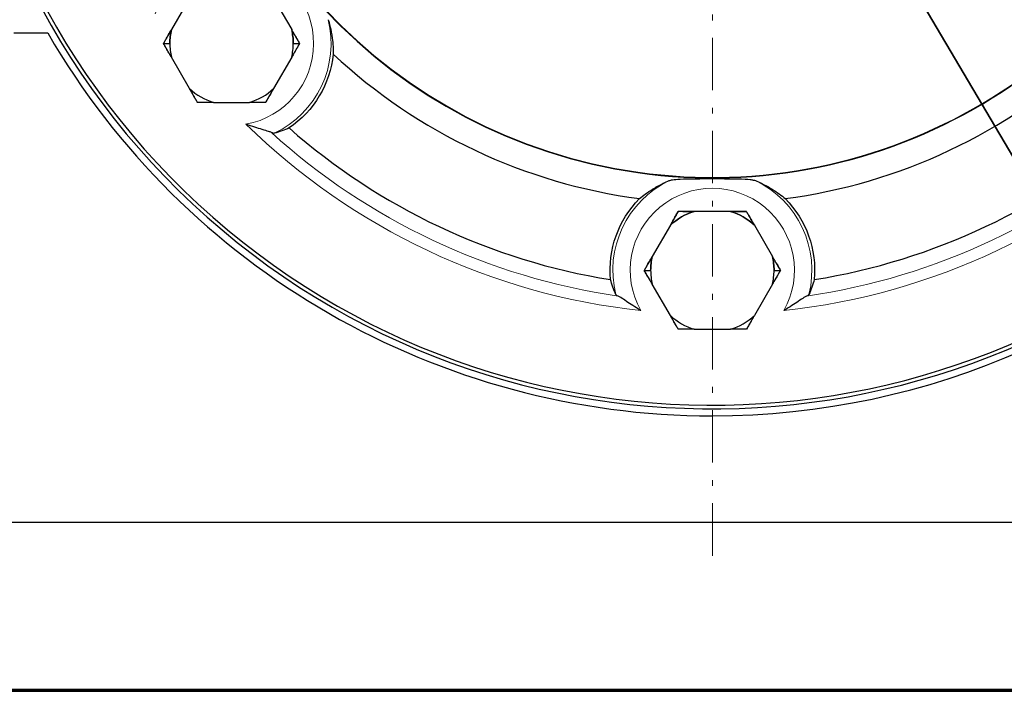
# Model space of a CAD drawing. Header units: millimetres. Extents: x 18 to 610, y -123 to 280.
# Tile 54 of 83: x 383 to 467, y -120 to -62. Entities that reach past the tile are written whole.
import ezdxf

# ---------------------------------------------------------------- set-up
doc = ezdxf.new("R2010")
doc.units = ezdxf.units.MM
doc.linetypes.add('CENTER', pattern=[8, 4.5, -1.5, 0.5, -1.5])
doc.linetypes.add('SOLID', pattern=[0])
doc.styles.add('Arial', font='Arial.ttf', dxfattribs={"height": 7})
doc.dimstyles.get("Standard").update_dxf_attribs({"dimtxt": 5, "dimasz": 5, "dimexe": 0.18, "dimexo": 0.0625, "dimgap": 0.09, "dimtad": 0, "dimtih": 1, "dimtoh": 1, "dimdec": 4, "dimzin": 0, "dimdsep": 46, "dimtxsty": 'Arial', "dimcen": 0.09, "dimadec": 0, "dimazin": 0, "dimtfac": 1, "dimtdec": 4, "dimtofl": 0, "dimtmove": 0, "dimatfit": 3, "dimfxl": 0, "dimtolj": 1, "dimtzin": 0, "dimarcsym": 0})

# ---------------------------------------------------------------- blocks, each defined once
blk = doc.blocks.new('*D3')
at = {"color": 0, "lineweight": -2}
for p, q in [((323.56, -56.067), (323.56, -107.481)), ((560.56, -56.067), (560.56, -107.481)), ((330.56, -105.521), (553.56, -105.521))]:
    blk.add_line(p, q, dxfattribs=at)
at = {"color": 0}
for points in [[(330.56, -104.355), (330.56, -106.688), (323.56, -105.521)], [(553.56, -106.688), (553.56, -104.355), (560.56, -105.521)]]:
    blk.add_solid(points, dxfattribs=at)
at = {"layer": 'Defpoints', "color": 0}
for p in [(323.56, -56.067), (560.56, -56.067), (560.56, -105.521)]:
    blk.add_point(p, dxfattribs=at)
at = {"color": 0, "lineweight": 9, "insert": (366.514, -98.448), "char_height": 7, "attachment_point": 5, "style": 'Arial'}
blk.add_mtext('\\A1;237.0', dxfattribs=at)
blk = doc.blocks.new('*D6')
at = {"color": 0, "lineweight": -2}
for p, q in [((475.144, -86.426), (389.107, 59.337)), ((408.976, 25.674), (471.585, -80.398))]:
    blk.add_line(p, q, dxfattribs=at)
at = {"color": 0}
blk.add_solid([(470.581, -80.991), (472.59, -79.805), (475.144, -86.426)], dxfattribs=at)
at = {"layer": 'Defpoints', "color": 0}
for p in [(408.976, 25.674), (475.144, -86.426)]:
    blk.add_point(p, dxfattribs=at)
at = {"color": 0, "lineweight": 9, "insert": (405.057, 46.609), "char_height": 7, "attachment_point": 5, "rotation": 300.55129, "style": 'Arial'}
blk.add_mtext('\\A1;Ø130.2', dxfattribs=at)
blk = doc.blocks.new('BlockOfCenters_5', base_point=(442.06, -30.376))
at = {"color": 6, "linetype": 'CENTER', "lineweight": 9}
blk.add_lwpolyline([(442.06, 48.104), (442.06, -108.856)], dxfattribs=at)
blk = doc.blocks.new('BlockOfViews_7')
at = {"linetype": 'SOLID', "lineweight": 30}
for p, q in [((397.144, -60.495, 14.467), (395.587, -63.191, 14.467)), ((404.362, -60.495, 14.467), (405.919, -63.191, 14.467)), ((382.06, -63.476, -11.473), (384.96, -63.476, -11.473)), ((394.903, -64.376, 14.15), (395.453, -64.376, 14.467)), ((406.053, -64.376, 14.467), (406.603, -64.376, 14.15)), ((397.144, -68.257, 14.467), (395.587, -65.561, 14.467)), ((405.919, -65.561, 14.467), (404.362, -68.257, 14.467)), ((399.196, -69.442, 14.467), (402.31, -69.442, 14.467)), ((443.617, -78.81, 14.467), (440.503, -78.81, 14.467)), ((438.451, -79.995, 14.467), (436.894, -82.691, 14.467)), ((445.669, -79.995, 14.467), (447.226, -82.691, 14.467)), ((436.21, -83.876, 14.15), (436.76, -83.876, 14.467)), ((447.36, -83.876, 14.467), (447.91, -83.876, 14.15)), ((438.451, -87.757, 14.467), (436.894, -85.061, 14.467)), ((447.226, -85.061, 14.467), (445.669, -87.757, 14.467)), ((440.503, -88.942, 14.467), (443.617, -88.942, 14.467))]:
    blk.add_line(p, q, dxfattribs=at)
for centre, radius, start, end in [((442.06, -30.376, -7.773), 65.4, 48.54992, 318.36116), ((442.06, -30.376, 10.227), 65.086, 48.87291, 318.68174), ((442.06, -30.376, 10.227), 45.553, 184.40639, 339.43425), ((442.06, -30.376, 10.227), 45.519, 184.40986, 339.41809), ((400.753, -64.376, 14.467), 5.3, 167.07994, 180), ((400.753, -64.376, 14.467), 5.3, 0, 12.92006), ((442.06, -30.376, -11.473), 66, 210.10037, 269.99993), ((400.753, -64.376, 14.467), 5.3, 180, 192.92006), ((400.753, -64.376, 14.467), 5.3, 180, 192.92006), ((400.753, -64.376, 14.467), 5.3, 347.07994, 0), ((400.753, -64.376, 14.467), 5.3, 347.07994, 0), ((442.06, -30.376, 2.027), 47.75, 226.99472, 262.46339), ((442.06, -30.376, 2.027), 47.75, 277.53661, 313.00528), ((400.753, -64.376, 14.467), 5.3, 227.07994, 252.92006), ((400.753, -64.376, 14.467), 5.3, 227.07994, 252.92006), ((400.753, -64.376, 14.467), 5.3, 287.07994, 312.92006), ((400.753, -64.376, 14.467), 5.3, 287.07994, 312.92006), ((442.06, -30.376, 2.027), 55, 228.61214, 260.84598), ((442.06, -30.376, 2.027), 55, 279.15402, 311.38786), ((442.06, -30.376, -11.473), 66, 270.00007, 317.73954), ((442.06, -83.876, 14.467), 5.3, 107.07994, 132.92006), ((442.06, -83.876, 14.467), 5.3, 47.07994, 72.92006), ((442.06, -83.876, 14.467), 5.3, 167.07994, 180), ((442.06, -83.876, 14.467), 5.3, 0, 12.92006), ((442.06, -83.876, 14.467), 5.3, 180, 192.92006), ((442.06, -83.876, 14.467), 5.3, 180, 192.92006), ((442.06, -83.876, 14.467), 5.3, 347.07994, 0), ((442.06, -83.876, 14.467), 5.3, 347.07994, 0), ((442.06, -83.876, 14.467), 5.3, 227.07994, 252.92006), ((442.06, -83.876, 14.467), 5.3, 227.07994, 252.92006), ((442.06, -83.876, 14.467), 5.3, 287.07994, 312.92006), ((442.06, -83.876, 14.467), 5.3, 287.07994, 312.92006)]:
    blk.add_arc(centre, radius, start, end, dxfattribs=at)
at = {"color": 196, "linetype": 'SOLID', "lineweight": 9, "extrusion": (0, 0, -1)}
for centre, radius, start, end in [((-400.753, -64.376, -10.227), 7.051, 21.2111, 259.87266), ((-442.06, -30.376, -9.401), 56.3, 278.26577, 312.27611), ((-442.06, -30.376, -9.401), 56.3, 227.72389, 261.73423), ((-442.06, -83.876, -10.227), 7.051, 330.66922, 209.33078)]:
    blk.add_arc(centre, radius, start, end, dxfattribs=at)
at = {"color": 196, "linetype": 'SOLID', "lineweight": 9}
for centre, radius, start, end in [((400.753, -64.376, 8.779), 8.551, 295.41375, 13.81727), ((442.06, -30.376, 10.227), 57.285, 225.61865, 263.83946), ((442.06, -30.376, 10.227), 57.285, 276.16054, 314.38135), ((442.06, -83.876, 8.779), 8.551, 115.64085, 194.04437), ((442.06, -83.876, 8.779), 8.551, 345.95563, 64.35915)]:
    blk.add_arc(centre, radius, start, end, dxfattribs=at)
at = {"linetype": 'SOLID', "lineweight": 30, "extrusion": (-0.866025, 0.5, 7.44699e-12)}
for centre in [(-145.191, 2.215, -374.184), (-148.957, 2.215, -419.707)]:
    blk.add_arc(centre, 12.435, 75.56317, 80.17313, dxfattribs=at)
at = {"linetype": 'SOLID', "lineweight": 30, "extrusion": (0, 0, -1)}
for centre, start, end in [((-400.753, -64.376, -14.467), 0, 12.92006), ((-400.753, -64.376, -14.467), 167.07994, 180), ((-442.06, -83.876, -14.467), 47.07994, 72.92006), ((-442.06, -83.876, -14.467), 107.07994, 132.92006), ((-442.06, -83.876, -14.467), 0, 12.92006), ((-442.06, -83.876, -14.467), 167.07994, 180)]:
    blk.add_arc(centre, 5.3, start, end, dxfattribs=at)
at = {"linetype": 'SOLID', "lineweight": 30, "extrusion": (0.866025, 0.5, -1.09426e-11)}
for centre in [(-255.562, 2.215, 319.941), (-293.103, 2.215, 345.963)]:
    blk.add_arc(centre, 12.435, 101.83886, 106.30282, dxfattribs=at)
at = {"linetype": 'SOLID', "lineweight": 30, "extrusion": (-0.866025, -0.5, 9.12311e-12)}
for centre in [(256.694, 2.215, -309.808), (294.234, 2.215, -335.831)]:
    blk.add_arc(centre, 12.435, 101.83888, 106.30282, dxfattribs=at)
at = {"linetype": 'SOLID', "lineweight": 30, "extrusion": (0.866025, -0.5, 8.65531e-12)}
for centre in [(144.06, 2.215, 384.317), (147.825, 2.215, 429.839)]:
    blk.add_arc(centre, 12.435, 75.56325, 80.17313, dxfattribs=at)
at = {"linetype": 'SOLID', "lineweight": 30, "extrusion": (-2.45015e-16, 0, -1)}
for centre, start, end in [((-400.753, -64.376, -2.027), 186.0047, 235.76286), ((-442.06, -83.876, -2.027), 354.77902, 44.53718), ((-442.06, -83.876, -2.027), 135.46282, 185.22098)]:
    blk.add_arc(centre, 8.786, start, end, dxfattribs=at)
at = {"linetype": 'SOLID', "lineweight": 30, "extrusion": (-0.866025, -0.5, 2.99193e-12)}
for centre in [(255.562, 2.215, -309.808), (293.103, 2.215, -335.831)]:
    blk.add_arc(centre, 12.435, 75.56331, 80.17313, dxfattribs=at)
at = {"linetype": 'SOLID', "lineweight": 30, "extrusion": (0.866025, -0.5, -2.16781e-12)}
for centre in [(145.191, 2.215, 384.317), (148.957, 2.215, 429.839)]:
    blk.add_arc(centre, 12.435, 101.83883, 106.30282, dxfattribs=at)
at = {"linetype": 'SOLID', "lineweight": 30, "extrusion": (-1.18332e-12, -1, 5.09917e-12)}
for centre in [(401.319, 2.215, 69.442), (442.626, 2.215, 88.942)]:
    blk.add_arc(centre, 12.435, 101.8388, 106.30282, dxfattribs=at)
at = {"linetype": 'SOLID', "lineweight": 30, "extrusion": (1.18332e-12, -1, 5.09917e-12)}
for centre in [(400.187, 2.215, 69.442), (441.494, 2.215, 88.942)]:
    blk.add_arc(centre, 12.435, 75.5633, 80.17313, dxfattribs=at)
at = {"linetype": 'SOLID', "lineweight": 30, "extrusion": (-0.866025, 0.5, -9.51527e-13)}
blk.add_arc((-147.825, 2.215, -419.707), 12.435, 101.83877, 106.30282, dxfattribs=at)
at = {"linetype": 'SOLID', "lineweight": 30, "extrusion": (1.18332e-12, 1, -5.09917e-12)}
blk.add_arc((-442.626, 2.215, -78.81), 12.435, 75.56326, 80.17313, dxfattribs=at)
at = {"linetype": 'SOLID', "lineweight": 30, "extrusion": (-1.18332e-12, 1, -5.09917e-12)}
blk.add_arc((-441.494, 2.215, -78.81), 12.435, 101.83888, 106.30282, dxfattribs=at)
at = {"linetype": 'SOLID', "lineweight": 30, "extrusion": (0.866025, 0.5, -5.62356e-12)}
blk.add_arc((-294.234, 2.215, 345.963), 12.435, 75.56329, 80.17313, dxfattribs=at)
at = {"linetype": 'SOLID', "lineweight": 30}
for points, knots in [([(409.056, -62.334, 8.779), (409.114, -62.52, 8.451), (409.164, -62.701, 8.111), (409.297, -63.241, 7.048), (409.36, -63.585, 6.3), (409.472, -64.417, 4.369), (409.495, -64.879, 3.171), (409.491, -65.295, 2.027)], [1.168477, 1.168477, 1.168477, 1.168477, 2.276586, 2.276586, 4.553172, 4.553172, 8.066053, 8.066053, 8.066053, 8.066053]), ([(395.587, -63.191, 14.467), (395.575, -63.212, 14.463), (395.563, -63.233, 14.459), (395.539, -63.275, 14.45), (395.527, -63.296, 14.446), (395.502, -63.338, 14.437), (395.49, -63.359, 14.432), (395.466, -63.401, 14.423), (395.454, -63.422, 14.418), (395.43, -63.464, 14.409), (395.418, -63.485, 14.404), (395.393, -63.527, 14.394), (395.381, -63.547, 14.389), (395.357, -63.589, 14.379), (395.345, -63.61, 14.374), (395.321, -63.652, 14.363), (395.309, -63.673, 14.358), (395.285, -63.714, 14.347), (395.273, -63.735, 14.342), (395.249, -63.777, 14.331), (395.237, -63.798, 14.325), (395.213, -63.839, 14.314), (395.201, -63.86, 14.308), (395.177, -63.901, 14.296), (395.165, -63.922, 14.29), (395.141, -63.964, 14.278), (395.129, -63.984, 14.272), (395.105, -64.026, 14.26), (395.093, -64.046, 14.254), (395.069, -64.088, 14.241), (395.058, -64.108, 14.235), (395.034, -64.15, 14.222), (395.022, -64.17, 14.216), (394.998, -64.212, 14.203), (394.986, -64.232, 14.196), (394.962, -64.273, 14.183), (394.951, -64.294, 14.177), (394.927, -64.335, 14.163), (394.915, -64.356, 14.156), (394.903, -64.376, 14.15)], [0, 0, 0, 0, 0.0280169, 0.0280169, 0.0560337, 0.0560337, 0.0840506, 0.0840506, 0.1120674, 0.1120674, 0.1400843, 0.1400843, 0.1681012, 0.1681012, 0.196118, 0.196118, 0.2241349, 0.2241349, 0.2521517, 0.2521517, 0.2801686, 0.2801686, 0.3081855, 0.3081855, 0.3362023, 0.3362023, 0.3642192, 0.3642192, 0.392236, 0.392236, 0.4202529, 0.4202529, 0.4482698, 0.4482698, 0.4762866, 0.4762866, 0.5043035, 0.5043035, 0.5323203, 0.5323203, 0.5323203, 0.5323203]), ([(406.603, -64.376, 14.15), (406.591, -64.356, 14.156), (406.579, -64.335, 14.163), (406.556, -64.294, 14.177), (406.544, -64.273, 14.183), (406.52, -64.232, 14.197), (406.508, -64.212, 14.203), (406.484, -64.17, 14.216), (406.472, -64.15, 14.222), (406.449, -64.108, 14.235), (406.437, -64.088, 14.241), (406.413, -64.046, 14.254), (406.401, -64.026, 14.26), (406.377, -63.984, 14.272), (406.365, -63.964, 14.278), (406.341, -63.922, 14.29), (406.329, -63.901, 14.296), (406.305, -63.86, 14.308), (406.293, -63.839, 14.314), (406.269, -63.797, 14.325), (406.257, -63.777, 14.331), (406.233, -63.735, 14.342), (406.221, -63.714, 14.347), (406.197, -63.673, 14.358), (406.185, -63.652, 14.363), (406.161, -63.61, 14.374), (406.149, -63.589, 14.379), (406.125, -63.547, 14.389), (406.113, -63.527, 14.394), (406.089, -63.485, 14.404), (406.076, -63.464, 14.409), (406.052, -63.422, 14.418), (406.04, -63.401, 14.423), (406.016, -63.359, 14.432), (406.004, -63.338, 14.437), (405.98, -63.296, 14.446), (405.968, -63.275, 14.45), (405.943, -63.233, 14.459), (405.931, -63.212, 14.463), (405.919, -63.191, 14.467)], [0, 0, 0, 0, 0.0423557, 0.0423557, 0.0847113, 0.0847113, 0.127067, 0.127067, 0.1694227, 0.1694227, 0.2117784, 0.2117784, 0.254134, 0.254134, 0.2964897, 0.2964897, 0.3388454, 0.3388454, 0.3812011, 0.3812011, 0.4235567, 0.4235567, 0.4659124, 0.4659124, 0.5082681, 0.5082681, 0.5506237, 0.5506237, 0.5929794, 0.5929794, 0.6353351, 0.6353351, 0.6776908, 0.6776908, 0.7200464, 0.7200464, 0.7624021, 0.7624021, 0.8047578, 0.8047578, 0.8047578, 0.8047578]), ([(395.587, -65.561, 14.467), (395.575, -65.54, 14.463), (395.563, -65.519, 14.459), (395.539, -65.477, 14.45), (395.527, -65.456, 14.446), (395.502, -65.414, 14.437), (395.49, -65.393, 14.432), (395.466, -65.351, 14.423), (395.454, -65.33, 14.418), (395.43, -65.288, 14.409), (395.418, -65.267, 14.404), (395.393, -65.226, 14.394), (395.381, -65.205, 14.389), (395.357, -65.163, 14.379), (395.345, -65.142, 14.374), (395.321, -65.1, 14.363), (395.309, -65.08, 14.358), (395.285, -65.038, 14.347), (395.273, -65.017, 14.342), (395.249, -64.975, 14.331), (395.237, -64.955, 14.325), (395.213, -64.913, 14.314), (395.201, -64.892, 14.308), (395.177, -64.851, 14.296), (395.165, -64.83, 14.29), (395.141, -64.789, 14.278), (395.129, -64.768, 14.272), (395.105, -64.726, 14.26), (395.093, -64.706, 14.254), (395.069, -64.664, 14.241), (395.058, -64.644, 14.235), (395.034, -64.602, 14.222), (395.022, -64.582, 14.216), (394.998, -64.541, 14.203), (394.986, -64.52, 14.196), (394.962, -64.479, 14.183), (394.951, -64.458, 14.177), (394.927, -64.417, 14.163), (394.915, -64.397, 14.156), (394.903, -64.376, 14.15)], [0, 0, 0, 0, 0.0280169, 0.0280169, 0.0560337, 0.0560337, 0.0840506, 0.0840506, 0.1120674, 0.1120674, 0.1400843, 0.1400843, 0.1681012, 0.1681012, 0.196118, 0.196118, 0.2241349, 0.2241349, 0.2521517, 0.2521517, 0.2801686, 0.2801686, 0.3081855, 0.3081855, 0.3362023, 0.3362023, 0.3642192, 0.3642192, 0.392236, 0.392236, 0.4202529, 0.4202529, 0.4482698, 0.4482698, 0.4762866, 0.4762866, 0.5043035, 0.5043035, 0.5323203, 0.5323203, 0.5323203, 0.5323203]), ([(406.603, -64.376, 14.15), (406.591, -64.397, 14.156), (406.579, -64.417, 14.163), (406.556, -64.458, 14.177), (406.544, -64.479, 14.183), (406.52, -64.52, 14.197), (406.508, -64.541, 14.203), (406.484, -64.582, 14.216), (406.472, -64.602, 14.222), (406.449, -64.644, 14.235), (406.437, -64.664, 14.241), (406.413, -64.706, 14.254), (406.401, -64.727, 14.26), (406.377, -64.768, 14.272), (406.365, -64.789, 14.278), (406.341, -64.83, 14.29), (406.329, -64.851, 14.296), (406.305, -64.892, 14.308), (406.293, -64.913, 14.314), (406.269, -64.955, 14.325), (406.257, -64.975, 14.331), (406.233, -65.017, 14.342), (406.221, -65.038, 14.347), (406.197, -65.08, 14.358), (406.185, -65.1, 14.363), (406.161, -65.142, 14.374), (406.149, -65.163, 14.379), (406.125, -65.205, 14.389), (406.113, -65.226, 14.394), (406.089, -65.267, 14.404), (406.076, -65.288, 14.409), (406.052, -65.33, 14.418), (406.04, -65.351, 14.423), (406.016, -65.393, 14.432), (406.004, -65.414, 14.437), (405.98, -65.456, 14.446), (405.968, -65.477, 14.45), (405.943, -65.519, 14.459), (405.931, -65.54, 14.463), (405.919, -65.561, 14.467)], [0, 0, 0, 0, 0.0423557, 0.0423557, 0.0847113, 0.0847113, 0.127067, 0.127067, 0.1694227, 0.1694227, 0.2117784, 0.2117784, 0.254134, 0.254134, 0.2964897, 0.2964897, 0.3388454, 0.3388454, 0.3812011, 0.3812011, 0.4235567, 0.4235567, 0.4659124, 0.4659124, 0.5082681, 0.5082681, 0.5506237, 0.5506237, 0.5929794, 0.5929794, 0.6353351, 0.6353351, 0.6776908, 0.6776908, 0.7200464, 0.7200464, 0.7624021, 0.7624021, 0.8047578, 0.8047578, 0.8047578, 0.8047578]), ([(397.828, -69.442, 14.15), (397.816, -69.422, 14.156), (397.804, -69.401, 14.163), (397.781, -69.36, 14.177), (397.769, -69.34, 14.183), (397.745, -69.298, 14.197), (397.733, -69.278, 14.203), (397.709, -69.237, 14.216), (397.697, -69.216, 14.222), (397.673, -69.175, 14.235), (397.662, -69.154, 14.241), (397.638, -69.113, 14.254), (397.626, -69.092, 14.26), (397.602, -69.051, 14.272), (397.59, -69.03, 14.278), (397.566, -68.988, 14.29), (397.554, -68.968, 14.296), (397.53, -68.926, 14.308), (397.518, -68.905, 14.314), (397.494, -68.864, 14.325), (397.482, -68.843, 14.331), (397.458, -68.801, 14.342), (397.446, -68.781, 14.347), (397.422, -68.739, 14.358), (397.41, -68.718, 14.363), (397.386, -68.676, 14.374), (397.374, -68.655, 14.379), (397.35, -68.614, 14.389), (397.338, -68.593, 14.394), (397.313, -68.551, 14.404), (397.301, -68.53, 14.409), (397.277, -68.488, 14.418), (397.265, -68.467, 14.423), (397.241, -68.425, 14.432), (397.229, -68.404, 14.437), (397.205, -68.362, 14.446), (397.192, -68.341, 14.45), (397.168, -68.299, 14.459), (397.156, -68.278, 14.463), (397.144, -68.257, 14.467)], [0, 0, 0, 0, 0.042359, 0.042359, 0.0847181, 0.0847181, 0.1270771, 0.1270771, 0.1694361, 0.1694361, 0.2117951, 0.2117951, 0.2541542, 0.2541542, 0.2965132, 0.2965132, 0.3388722, 0.3388722, 0.3812312, 0.3812312, 0.4235903, 0.4235903, 0.4659493, 0.4659493, 0.5083083, 0.5083083, 0.5506673, 0.5506673, 0.5930264, 0.5930264, 0.6353854, 0.6353854, 0.6777444, 0.6777444, 0.7201034, 0.7201034, 0.7624625, 0.7624625, 0.8048215, 0.8048215, 0.8048215, 0.8048215]), ([(404.362, -68.257, 14.467), (404.35, -68.278, 14.463), (404.338, -68.299, 14.459), (404.314, -68.341, 14.45), (404.302, -68.362, 14.446), (404.277, -68.404, 14.437), (404.265, -68.425, 14.432), (404.241, -68.467, 14.423), (404.229, -68.488, 14.418), (404.205, -68.53, 14.409), (404.193, -68.551, 14.404), (404.169, -68.593, 14.394), (404.157, -68.614, 14.389), (404.132, -68.656, 14.379), (404.12, -68.676, 14.374), (404.096, -68.718, 14.363), (404.084, -68.739, 14.358), (404.06, -68.781, 14.347), (404.048, -68.801, 14.342), (404.024, -68.843, 14.331), (404.012, -68.864, 14.325), (403.988, -68.905, 14.314), (403.976, -68.926, 14.308), (403.952, -68.968, 14.296), (403.94, -68.988, 14.29), (403.916, -69.03, 14.278), (403.904, -69.051, 14.272), (403.88, -69.092, 14.26), (403.869, -69.113, 14.254), (403.845, -69.154, 14.241), (403.833, -69.175, 14.235), (403.809, -69.216, 14.222), (403.797, -69.237, 14.216), (403.773, -69.278, 14.203), (403.761, -69.298, 14.197), (403.737, -69.34, 14.183), (403.726, -69.36, 14.177), (403.702, -69.401, 14.163), (403.69, -69.422, 14.156), (403.678, -69.442, 14.15)], [0, 0, 0, 0, 0.0280135, 0.0280135, 0.056027, 0.056027, 0.0840405, 0.0840405, 0.112054, 0.112054, 0.1400675, 0.1400675, 0.1680811, 0.1680811, 0.1960946, 0.1960946, 0.2241081, 0.2241081, 0.2521216, 0.2521216, 0.2801351, 0.2801351, 0.3081486, 0.3081486, 0.3361621, 0.3361621, 0.3641756, 0.3641756, 0.3921891, 0.3921891, 0.4202026, 0.4202026, 0.4482162, 0.4482162, 0.4762297, 0.4762297, 0.5042432, 0.5042432, 0.5322567, 0.5322567, 0.5322567, 0.5322567]), ([(399.196, -69.442, 14.467), (399.172, -69.442, 14.463), (399.148, -69.442, 14.459), (399.099, -69.442, 14.45), (399.075, -69.442, 14.446), (399.027, -69.442, 14.437), (399.002, -69.442, 14.432), (398.954, -69.442, 14.423), (398.93, -69.442, 14.418), (398.881, -69.442, 14.409), (398.857, -69.442, 14.404), (398.809, -69.442, 14.394), (398.785, -69.442, 14.389), (398.737, -69.442, 14.379), (398.713, -69.442, 14.374), (398.664, -69.442, 14.363), (398.64, -69.442, 14.358), (398.592, -69.442, 14.347), (398.568, -69.442, 14.342), (398.52, -69.442, 14.331), (398.496, -69.442, 14.325), (398.448, -69.442, 14.314), (398.424, -69.442, 14.308), (398.376, -69.442, 14.296), (398.352, -69.442, 14.29), (398.304, -69.442, 14.278), (398.281, -69.442, 14.272), (398.233, -69.442, 14.26), (398.209, -69.442, 14.254), (398.161, -69.442, 14.241), (398.137, -69.442, 14.235), (398.089, -69.442, 14.222), (398.066, -69.442, 14.216), (398.018, -69.442, 14.203), (397.994, -69.442, 14.197), (397.947, -69.442, 14.183), (397.923, -69.442, 14.177), (397.876, -69.442, 14.163), (397.852, -69.442, 14.156), (397.828, -69.442, 14.15)], [0, 0, 0, 0, 0.0280098, 0.0280098, 0.0560196, 0.0560196, 0.0840294, 0.0840294, 0.1120392, 0.1120392, 0.1400489, 0.1400489, 0.1680587, 0.1680587, 0.1960685, 0.1960685, 0.2240783, 0.2240783, 0.2520881, 0.2520881, 0.2800979, 0.2800979, 0.3081077, 0.3081077, 0.3361175, 0.3361175, 0.3641273, 0.3641273, 0.3921371, 0.3921371, 0.4201468, 0.4201468, 0.4481566, 0.4481566, 0.4761664, 0.4761664, 0.5041762, 0.5041762, 0.532186, 0.532186, 0.532186, 0.532186]), ([(403.678, -69.442, 14.15), (403.654, -69.442, 14.156), (403.631, -69.442, 14.163), (403.583, -69.442, 14.177), (403.559, -69.442, 14.183), (403.512, -69.442, 14.197), (403.488, -69.442, 14.203), (403.441, -69.442, 14.216), (403.417, -69.442, 14.222), (403.369, -69.442, 14.235), (403.345, -69.442, 14.241), (403.297, -69.442, 14.254), (403.274, -69.442, 14.26), (403.226, -69.442, 14.272), (403.202, -69.442, 14.278), (403.154, -69.442, 14.29), (403.13, -69.442, 14.296), (403.082, -69.442, 14.308), (403.058, -69.442, 14.314), (403.01, -69.442, 14.325), (402.986, -69.442, 14.331), (402.938, -69.442, 14.342), (402.914, -69.442, 14.347), (402.866, -69.442, 14.358), (402.842, -69.442, 14.363), (402.794, -69.442, 14.374), (402.77, -69.442, 14.379), (402.721, -69.442, 14.389), (402.697, -69.442, 14.394), (402.649, -69.442, 14.404), (402.625, -69.442, 14.409), (402.576, -69.442, 14.418), (402.552, -69.442, 14.423), (402.504, -69.442, 14.432), (402.48, -69.442, 14.437), (402.431, -69.442, 14.446), (402.407, -69.442, 14.45), (402.358, -69.442, 14.459), (402.334, -69.442, 14.463), (402.31, -69.442, 14.467)], [0, 0, 0, 0, 0.0423631, 0.0423631, 0.0847261, 0.0847261, 0.1270892, 0.1270892, 0.1694523, 0.1694523, 0.2118154, 0.2118154, 0.2541784, 0.2541784, 0.2965415, 0.2965415, 0.3389046, 0.3389046, 0.3812676, 0.3812676, 0.4236307, 0.4236307, 0.4659938, 0.4659938, 0.5083568, 0.5083568, 0.5507199, 0.5507199, 0.593083, 0.593083, 0.6354461, 0.6354461, 0.6778091, 0.6778091, 0.7201722, 0.7201722, 0.7625353, 0.7625353, 0.8048983, 0.8048983, 0.8048983, 0.8048983]), ([(404.187, -72.033, 9.401), (404.123, -72.002, 9.509), (404.036, -71.97, 9.604), (403.795, -71.89, 9.806), (403.609, -71.835, 9.913), (403.003, -71.656, 10.145), (402.531, -71.514, 10.226), (402.002, -71.321, 10.227), (401.998, -71.319, 10.227), (401.993, -71.318, 10.227)], [-3.3142, -3.3142, -3.3142, -3.3142, -2.655402, -2.655402, -1.671437, -1.671437, 0, 0, 0.015079, 0.015079, 0.015079, 0.015079]), ([(405.696, -71.64, 2.027), (405.504, -71.725, 3.114), (405.294, -71.81, 4.261), (404.862, -71.966, 6.552), (404.64, -72.038, 7.696), (404.423, -72.099, 8.779)], [0.996678, 0.996678, 0.996678, 0.996678, 4.184941, 4.184941, 7.370096, 7.370096, 7.370096, 7.370096]), ([(404.423, -72.099, 8.779), (404.401, -72.105, 8.888), (404.37, -72.103, 8.995), (404.29, -72.081, 9.204), (404.242, -72.061, 9.306), (404.187, -72.033, 9.401)], [0, 0, 0, 0, 0.3334746, 0.3334746, 0.6740164, 0.6740164, 0.6740164, 0.6740164]), ([(438.36, -76.168, 8.779), (438.432, -76.138, 8.911), (438.532, -76.115, 9.028), (438.805, -76.069, 9.272), (439.019, -76.047, 9.411), (439.679, -76.01, 9.699), (440.104, -76.003, 9.802), (440.823, -75.997, 9.915), (441.144, -75.996, 9.946), (441.721, -75.996, 9.976), (441.992, -75.996, 9.98), (442.538, -75.996, 9.971), (442.824, -75.996, 9.956), (443.467, -75.998, 9.895), (443.841, -76, 9.837), (444.755, -76.021, 9.6), (445.09, -76.046, 9.416), (445.396, -76.083, 9.2), (445.49, -76.097, 9.121), (445.646, -76.129, 8.956), (445.71, -76.147, 8.871), (445.76, -76.168, 8.779)], [0, 0, 0, 0, 0.45794, 0.45794, 1.10276, 1.10276, 1.970198, 1.970198, 2.627273, 2.627273, 3.184393, 3.184393, 3.773575, 3.773575, 4.537836, 4.537836, 5.748772, 5.748772, 6.336689, 6.336689, 6.847113, 6.847113, 6.847113, 6.847113]), ([(435.797, -77.714, 2.027), (436.116, -77.447, 3.171), (436.487, -77.17, 4.369), (437.201, -76.728, 6.3), (437.507, -76.558, 7.048), (438.008, -76.318, 8.111), (438.179, -76.241, 8.451), (438.36, -76.168, 8.779)], [1.040291, 1.040291, 1.040291, 1.040291, 4.553172, 4.553172, 6.829758, 6.829758, 7.937867, 7.937867, 7.937867, 7.937867]), ([(445.76, -76.168, 8.779), (445.94, -76.241, 8.451), (446.112, -76.318, 8.111), (446.613, -76.558, 7.048), (446.919, -76.728, 6.3), (447.632, -77.17, 4.369), (448.004, -77.447, 3.171), (448.323, -77.714, 2.027)], [1.168477, 1.168477, 1.168477, 1.168477, 2.276586, 2.276586, 4.553172, 4.553172, 8.066053, 8.066053, 8.066053, 8.066053]), ([(439.135, -78.81, 14.15), (439.123, -78.83, 14.156), (439.111, -78.851, 14.163), (439.087, -78.892, 14.177), (439.076, -78.913, 14.183), (439.052, -78.954, 14.197), (439.04, -78.974, 14.203), (439.016, -79.016, 14.216), (439.004, -79.036, 14.222), (438.98, -79.077, 14.235), (438.968, -79.098, 14.241), (438.944, -79.14, 14.254), (438.932, -79.16, 14.26), (438.909, -79.202, 14.272), (438.897, -79.222, 14.278), (438.873, -79.264, 14.29), (438.861, -79.285, 14.296), (438.837, -79.326, 14.308), (438.825, -79.347, 14.314), (438.801, -79.388, 14.325), (438.789, -79.409, 14.331), (438.765, -79.451, 14.342), (438.753, -79.472, 14.347), (438.729, -79.513, 14.358), (438.717, -79.534, 14.363), (438.693, -79.576, 14.374), (438.68, -79.597, 14.379), (438.656, -79.638, 14.389), (438.644, -79.659, 14.394), (438.62, -79.701, 14.404), (438.608, -79.722, 14.409), (438.584, -79.764, 14.418), (438.572, -79.785, 14.423), (438.548, -79.827, 14.432), (438.536, -79.848, 14.437), (438.511, -79.89, 14.446), (438.499, -79.911, 14.45), (438.475, -79.953, 14.459), (438.463, -79.974, 14.463), (438.451, -79.995, 14.467)], [0, 0, 0, 0, 0.042359, 0.042359, 0.0847181, 0.0847181, 0.1270771, 0.1270771, 0.1694361, 0.1694361, 0.2117951, 0.2117951, 0.2541542, 0.2541542, 0.2965132, 0.2965132, 0.3388722, 0.3388722, 0.3812312, 0.3812312, 0.4235903, 0.4235903, 0.4659493, 0.4659493, 0.5083083, 0.5083083, 0.5506673, 0.5506673, 0.5930264, 0.5930264, 0.6353854, 0.6353854, 0.6777444, 0.6777444, 0.7201034, 0.7201034, 0.7624625, 0.7624625, 0.8048215, 0.8048215, 0.8048215, 0.8048215]), ([(440.503, -78.81, 14.467), (440.479, -78.81, 14.463), (440.455, -78.81, 14.459), (440.406, -78.81, 14.45), (440.382, -78.81, 14.446), (440.333, -78.81, 14.437), (440.309, -78.81, 14.432), (440.261, -78.81, 14.423), (440.237, -78.81, 14.418), (440.188, -78.81, 14.409), (440.164, -78.81, 14.404), (440.116, -78.81, 14.394), (440.092, -78.81, 14.389), (440.043, -78.81, 14.379), (440.019, -78.81, 14.374), (439.971, -78.81, 14.363), (439.947, -78.81, 14.358), (439.899, -78.81, 14.347), (439.875, -78.81, 14.342), (439.827, -78.81, 14.331), (439.803, -78.81, 14.325), (439.755, -78.81, 14.314), (439.731, -78.81, 14.308), (439.683, -78.81, 14.296), (439.659, -78.81, 14.29), (439.611, -78.81, 14.278), (439.587, -78.81, 14.272), (439.539, -78.81, 14.26), (439.516, -78.81, 14.254), (439.468, -78.81, 14.241), (439.444, -78.81, 14.235), (439.396, -78.81, 14.222), (439.372, -78.81, 14.216), (439.325, -78.81, 14.203), (439.301, -78.81, 14.197), (439.253, -78.81, 14.183), (439.23, -78.81, 14.177), (439.182, -78.81, 14.163), (439.159, -78.81, 14.156), (439.135, -78.81, 14.15)], [0, 0, 0, 0, 0.0280098, 0.0280098, 0.0560196, 0.0560196, 0.0840294, 0.0840294, 0.1120392, 0.1120392, 0.1400489, 0.1400489, 0.1680587, 0.1680587, 0.1960685, 0.1960685, 0.2240783, 0.2240783, 0.2520881, 0.2520881, 0.2800979, 0.2800979, 0.3081077, 0.3081077, 0.3361175, 0.3361175, 0.3641273, 0.3641273, 0.3921371, 0.3921371, 0.4201468, 0.4201468, 0.4481566, 0.4481566, 0.4761664, 0.4761664, 0.5041762, 0.5041762, 0.532186, 0.532186, 0.532186, 0.532186]), ([(444.985, -78.81, 14.15), (444.961, -78.81, 14.156), (444.937, -78.81, 14.163), (444.89, -78.81, 14.177), (444.866, -78.81, 14.183), (444.819, -78.81, 14.197), (444.795, -78.81, 14.203), (444.747, -78.81, 14.216), (444.723, -78.81, 14.222), (444.676, -78.81, 14.235), (444.652, -78.81, 14.241), (444.604, -78.81, 14.254), (444.58, -78.81, 14.26), (444.532, -78.81, 14.272), (444.509, -78.81, 14.278), (444.461, -78.81, 14.29), (444.437, -78.81, 14.296), (444.389, -78.81, 14.308), (444.365, -78.81, 14.314), (444.317, -78.81, 14.325), (444.293, -78.81, 14.331), (444.245, -78.81, 14.342), (444.221, -78.81, 14.347), (444.173, -78.81, 14.358), (444.149, -78.81, 14.363), (444.1, -78.81, 14.374), (444.076, -78.81, 14.379), (444.028, -78.81, 14.389), (444.004, -78.81, 14.394), (443.956, -78.81, 14.404), (443.932, -78.81, 14.409), (443.883, -78.81, 14.418), (443.859, -78.81, 14.423), (443.811, -78.81, 14.432), (443.786, -78.81, 14.437), (443.738, -78.81, 14.446), (443.714, -78.81, 14.45), (443.665, -78.81, 14.459), (443.641, -78.81, 14.463), (443.617, -78.81, 14.467)], [0, 0, 0, 0, 0.0423631, 0.0423631, 0.0847261, 0.0847261, 0.1270892, 0.1270892, 0.1694523, 0.1694523, 0.2118154, 0.2118154, 0.2541784, 0.2541784, 0.2965415, 0.2965415, 0.3389046, 0.3389046, 0.3812676, 0.3812676, 0.4236307, 0.4236307, 0.4659938, 0.4659938, 0.5083568, 0.5083568, 0.5507199, 0.5507199, 0.593083, 0.593083, 0.6354461, 0.6354461, 0.6778091, 0.6778091, 0.7201722, 0.7201722, 0.7625353, 0.7625353, 0.8048983, 0.8048983, 0.8048983, 0.8048983]), ([(445.669, -79.995, 14.467), (445.657, -79.974, 14.463), (445.645, -79.953, 14.459), (445.621, -79.911, 14.45), (445.608, -79.89, 14.446), (445.584, -79.848, 14.437), (445.572, -79.827, 14.432), (445.548, -79.785, 14.423), (445.536, -79.764, 14.418), (445.512, -79.722, 14.409), (445.5, -79.701, 14.404), (445.475, -79.659, 14.394), (445.463, -79.638, 14.389), (445.439, -79.597, 14.379), (445.427, -79.576, 14.374), (445.403, -79.534, 14.363), (445.391, -79.513, 14.358), (445.367, -79.472, 14.347), (445.355, -79.451, 14.342), (445.331, -79.409, 14.331), (445.319, -79.388, 14.325), (445.295, -79.347, 14.314), (445.283, -79.326, 14.308), (445.259, -79.285, 14.296), (445.247, -79.264, 14.29), (445.223, -79.222, 14.278), (445.211, -79.202, 14.272), (445.187, -79.16, 14.26), (445.175, -79.139, 14.254), (445.151, -79.098, 14.241), (445.139, -79.077, 14.235), (445.116, -79.036, 14.222), (445.104, -79.016, 14.216), (445.08, -78.974, 14.203), (445.068, -78.954, 14.197), (445.044, -78.913, 14.183), (445.032, -78.892, 14.177), (445.009, -78.851, 14.163), (444.997, -78.83, 14.156), (444.985, -78.81, 14.15)], [0, 0, 0, 0, 0.0280135, 0.0280135, 0.056027, 0.056027, 0.0840405, 0.0840405, 0.112054, 0.112054, 0.1400675, 0.1400675, 0.1680811, 0.1680811, 0.1960946, 0.1960946, 0.2241081, 0.2241081, 0.2521216, 0.2521216, 0.2801351, 0.2801351, 0.3081486, 0.3081486, 0.3361621, 0.3361621, 0.3641756, 0.3641756, 0.3921891, 0.3921891, 0.4202026, 0.4202026, 0.4482162, 0.4482162, 0.4762297, 0.4762297, 0.5042432, 0.5042432, 0.5322567, 0.5322567, 0.5322567, 0.5322567]), ([(436.894, -82.691, 14.467), (436.882, -82.712, 14.463), (436.87, -82.733, 14.459), (436.845, -82.775, 14.45), (436.833, -82.796, 14.446), (436.809, -82.838, 14.437), (436.797, -82.859, 14.432), (436.773, -82.901, 14.423), (436.761, -82.922, 14.418), (436.736, -82.964, 14.409), (436.724, -82.985, 14.404), (436.7, -83.027, 14.394), (436.688, -83.047, 14.389), (436.664, -83.089, 14.379), (436.652, -83.11, 14.374), (436.628, -83.152, 14.363), (436.616, -83.173, 14.358), (436.592, -83.214, 14.347), (436.58, -83.235, 14.342), (436.556, -83.277, 14.331), (436.544, -83.298, 14.325), (436.52, -83.339, 14.314), (436.508, -83.36, 14.308), (436.484, -83.401, 14.296), (436.472, -83.422, 14.29), (436.448, -83.464, 14.278), (436.436, -83.484, 14.272), (436.412, -83.526, 14.26), (436.4, -83.546, 14.254), (436.376, -83.588, 14.241), (436.364, -83.608, 14.235), (436.341, -83.65, 14.222), (436.329, -83.67, 14.216), (436.305, -83.712, 14.203), (436.293, -83.732, 14.196), (436.269, -83.773, 14.183), (436.257, -83.794, 14.177), (436.234, -83.835, 14.163), (436.222, -83.856, 14.156), (436.21, -83.876, 14.15)], [0, 0, 0, 0, 0.0280169, 0.0280169, 0.0560337, 0.0560337, 0.0840506, 0.0840506, 0.1120674, 0.1120674, 0.1400843, 0.1400843, 0.1681012, 0.1681012, 0.196118, 0.196118, 0.2241349, 0.2241349, 0.2521517, 0.2521517, 0.2801686, 0.2801686, 0.3081855, 0.3081855, 0.3362023, 0.3362023, 0.3642192, 0.3642192, 0.392236, 0.392236, 0.4202529, 0.4202529, 0.4482698, 0.4482698, 0.4762866, 0.4762866, 0.5043035, 0.5043035, 0.5323203, 0.5323203, 0.5323203, 0.5323203]), ([(447.91, -83.876, 14.15), (447.898, -83.856, 14.156), (447.886, -83.835, 14.163), (447.862, -83.794, 14.177), (447.851, -83.773, 14.183), (447.827, -83.732, 14.197), (447.815, -83.712, 14.203), (447.791, -83.67, 14.216), (447.779, -83.65, 14.222), (447.755, -83.608, 14.235), (447.743, -83.588, 14.241), (447.72, -83.546, 14.254), (447.708, -83.526, 14.26), (447.684, -83.484, 14.272), (447.672, -83.464, 14.278), (447.648, -83.422, 14.29), (447.636, -83.401, 14.296), (447.612, -83.36, 14.308), (447.6, -83.339, 14.314), (447.576, -83.297, 14.325), (447.564, -83.277, 14.331), (447.54, -83.235, 14.342), (447.528, -83.214, 14.347), (447.504, -83.173, 14.358), (447.492, -83.152, 14.363), (447.468, -83.11, 14.374), (447.456, -83.089, 14.379), (447.432, -83.047, 14.389), (447.42, -83.027, 14.394), (447.395, -82.985, 14.404), (447.383, -82.964, 14.409), (447.359, -82.922, 14.418), (447.347, -82.901, 14.423), (447.323, -82.859, 14.432), (447.311, -82.838, 14.437), (447.286, -82.796, 14.446), (447.274, -82.775, 14.45), (447.25, -82.733, 14.459), (447.238, -82.712, 14.463), (447.226, -82.691, 14.467)], [0, 0, 0, 0, 0.0423557, 0.0423557, 0.0847113, 0.0847113, 0.127067, 0.127067, 0.1694227, 0.1694227, 0.2117784, 0.2117784, 0.254134, 0.254134, 0.2964897, 0.2964897, 0.3388454, 0.3388454, 0.3812011, 0.3812011, 0.4235567, 0.4235567, 0.4659124, 0.4659124, 0.5082681, 0.5082681, 0.5506237, 0.5506237, 0.5929794, 0.5929794, 0.6353351, 0.6353351, 0.6776908, 0.6776908, 0.7200464, 0.7200464, 0.7624021, 0.7624021, 0.8047578, 0.8047578, 0.8047578, 0.8047578]), ([(436.894, -85.061, 14.467), (436.882, -85.04, 14.463), (436.87, -85.019, 14.459), (436.845, -84.977, 14.45), (436.833, -84.956, 14.446), (436.809, -84.914, 14.437), (436.797, -84.893, 14.432), (436.773, -84.851, 14.423), (436.761, -84.83, 14.418), (436.736, -84.788, 14.409), (436.724, -84.767, 14.404), (436.7, -84.726, 14.394), (436.688, -84.705, 14.389), (436.664, -84.663, 14.379), (436.652, -84.642, 14.374), (436.628, -84.6, 14.363), (436.616, -84.58, 14.358), (436.592, -84.538, 14.347), (436.58, -84.517, 14.342), (436.556, -84.475, 14.331), (436.544, -84.455, 14.325), (436.52, -84.413, 14.314), (436.508, -84.392, 14.308), (436.484, -84.351, 14.296), (436.472, -84.33, 14.29), (436.448, -84.289, 14.278), (436.436, -84.268, 14.272), (436.412, -84.226, 14.26), (436.4, -84.206, 14.254), (436.376, -84.164, 14.241), (436.364, -84.144, 14.235), (436.341, -84.102, 14.222), (436.329, -84.082, 14.216), (436.305, -84.041, 14.203), (436.293, -84.02, 14.196), (436.269, -83.979, 14.183), (436.257, -83.958, 14.177), (436.234, -83.917, 14.163), (436.222, -83.897, 14.156), (436.21, -83.876, 14.15)], [0, 0, 0, 0, 0.0280169, 0.0280169, 0.0560337, 0.0560337, 0.0840506, 0.0840506, 0.1120674, 0.1120674, 0.1400843, 0.1400843, 0.1681012, 0.1681012, 0.196118, 0.196118, 0.2241349, 0.2241349, 0.2521517, 0.2521517, 0.2801686, 0.2801686, 0.3081855, 0.3081855, 0.3362023, 0.3362023, 0.3642192, 0.3642192, 0.392236, 0.392236, 0.4202529, 0.4202529, 0.4482698, 0.4482698, 0.4762866, 0.4762866, 0.5043035, 0.5043035, 0.5323203, 0.5323203, 0.5323203, 0.5323203]), ([(447.91, -83.876, 14.15), (447.898, -83.897, 14.156), (447.886, -83.917, 14.163), (447.862, -83.958, 14.177), (447.851, -83.979, 14.183), (447.827, -84.02, 14.197), (447.815, -84.041, 14.203), (447.791, -84.082, 14.216), (447.779, -84.102, 14.222), (447.755, -84.144, 14.235), (447.743, -84.164, 14.241), (447.72, -84.206, 14.254), (447.708, -84.227, 14.26), (447.684, -84.268, 14.272), (447.672, -84.289, 14.278), (447.648, -84.33, 14.29), (447.636, -84.351, 14.296), (447.612, -84.392, 14.308), (447.6, -84.413, 14.314), (447.576, -84.455, 14.325), (447.564, -84.475, 14.331), (447.54, -84.517, 14.342), (447.528, -84.538, 14.347), (447.504, -84.58, 14.358), (447.492, -84.6, 14.363), (447.468, -84.642, 14.374), (447.456, -84.663, 14.379), (447.432, -84.705, 14.389), (447.42, -84.726, 14.394), (447.395, -84.767, 14.404), (447.383, -84.788, 14.409), (447.359, -84.83, 14.418), (447.347, -84.851, 14.423), (447.323, -84.893, 14.432), (447.311, -84.914, 14.437), (447.286, -84.956, 14.446), (447.274, -84.977, 14.45), (447.25, -85.019, 14.459), (447.238, -85.04, 14.463), (447.226, -85.061, 14.467)], [0, 0, 0, 0, 0.0423557, 0.0423557, 0.0847113, 0.0847113, 0.127067, 0.127067, 0.1694227, 0.1694227, 0.2117784, 0.2117784, 0.254134, 0.254134, 0.2964897, 0.2964897, 0.3388454, 0.3388454, 0.3812011, 0.3812011, 0.4235567, 0.4235567, 0.4659124, 0.4659124, 0.5082681, 0.5082681, 0.5506237, 0.5506237, 0.5929794, 0.5929794, 0.6353351, 0.6353351, 0.6776908, 0.6776908, 0.7200464, 0.7200464, 0.7624021, 0.7624021, 0.8047578, 0.8047578, 0.8047578, 0.8047578]), ([(433.765, -85.951, 8.779), (433.674, -85.744, 7.696), (433.588, -85.527, 6.552), (433.434, -85.094, 4.261), (433.367, -84.879, 3.114), (433.31, -84.676, 2.027)], [0.999786, 0.999786, 0.999786, 0.999786, 4.184941, 4.184941, 7.373204, 7.373204, 7.373204, 7.373204]), ([(450.81, -84.676, 2.027), (450.753, -84.879, 3.114), (450.686, -85.094, 4.261), (450.532, -85.527, 6.552), (450.446, -85.744, 7.696), (450.355, -85.951, 8.779)], [0.996678, 0.996678, 0.996678, 0.996678, 4.184941, 4.184941, 7.370096, 7.370096, 7.370096, 7.370096]), ([(433.966, -86.091, 9.401), (433.909, -86.066, 9.306), (433.863, -86.041, 9.204), (433.796, -85.994, 8.995), (433.774, -85.972, 8.888), (433.765, -85.951, 8.779)], [0.000001, 0.000001, 0.000001, 0.000001, 0.3407237, 0.3407237, 0.6743841, 0.6743841, 0.6743841, 0.6743841]), ([(435.912, -87.33, 10.227), (435.907, -87.327, 10.227), (435.902, -87.324, 10.227), (435.417, -87.039, 10.225), (435.008, -86.764, 10.145), (434.486, -86.411, 9.912), (434.325, -86.302, 9.806), (434.11, -86.167, 9.604), (434.03, -86.12, 9.509), (433.966, -86.091, 9.401)], [-1.964888, -1.964888, -1.964888, -1.964888, -1.954554, -1.954554, -0.968363, -0.968363, -0.388603, -0.388603, -0.000048, -0.000048, -0.000048, -0.000048]), ([(450.154, -86.091, 9.401), (450.089, -86.12, 9.509), (450.01, -86.167, 9.604), (449.795, -86.302, 9.806), (449.634, -86.411, 9.912), (449.112, -86.764, 10.145), (448.702, -87.039, 10.225), (448.217, -87.324, 10.227), (448.212, -87.327, 10.227), (448.207, -87.33, 10.227)], [-3.311029, -3.311029, -3.311029, -3.311029, -2.652797, -2.652797, -1.670656, -1.670656, 0, 0, 0.017506, 0.017506, 0.017506, 0.017506]), ([(450.355, -85.951, 8.779), (450.346, -85.972, 8.888), (450.324, -85.994, 8.995), (450.256, -86.041, 9.204), (450.21, -86.066, 9.306), (450.154, -86.091, 9.401)], [0, 0, 0, 0, 0.3334746, 0.3334746, 0.6740164, 0.6740164, 0.6740164, 0.6740164]), ([(439.135, -88.942, 14.15), (439.123, -88.922, 14.156), (439.111, -88.901, 14.163), (439.087, -88.86, 14.177), (439.076, -88.84, 14.183), (439.052, -88.798, 14.197), (439.04, -88.778, 14.203), (439.016, -88.737, 14.216), (439.004, -88.716, 14.222), (438.98, -88.675, 14.235), (438.968, -88.654, 14.241), (438.944, -88.613, 14.254), (438.932, -88.592, 14.26), (438.909, -88.551, 14.272), (438.897, -88.53, 14.278), (438.873, -88.488, 14.29), (438.861, -88.468, 14.296), (438.837, -88.426, 14.308), (438.825, -88.405, 14.314), (438.801, -88.364, 14.325), (438.789, -88.343, 14.331), (438.765, -88.301, 14.342), (438.753, -88.281, 14.347), (438.729, -88.239, 14.358), (438.717, -88.218, 14.363), (438.693, -88.176, 14.374), (438.68, -88.155, 14.379), (438.656, -88.114, 14.389), (438.644, -88.093, 14.394), (438.62, -88.051, 14.404), (438.608, -88.03, 14.409), (438.584, -87.988, 14.418), (438.572, -87.967, 14.423), (438.548, -87.925, 14.432), (438.536, -87.904, 14.437), (438.511, -87.862, 14.446), (438.499, -87.841, 14.45), (438.475, -87.799, 14.459), (438.463, -87.778, 14.463), (438.451, -87.757, 14.467)], [0, 0, 0, 0, 0.042359, 0.042359, 0.0847181, 0.0847181, 0.1270771, 0.1270771, 0.1694361, 0.1694361, 0.2117951, 0.2117951, 0.2541542, 0.2541542, 0.2965132, 0.2965132, 0.3388722, 0.3388722, 0.3812312, 0.3812312, 0.4235903, 0.4235903, 0.4659493, 0.4659493, 0.5083083, 0.5083083, 0.5506673, 0.5506673, 0.5930264, 0.5930264, 0.6353854, 0.6353854, 0.6777444, 0.6777444, 0.7201034, 0.7201034, 0.7624625, 0.7624625, 0.8048215, 0.8048215, 0.8048215, 0.8048215]), ([(445.669, -87.757, 14.467), (445.657, -87.778, 14.463), (445.645, -87.799, 14.459), (445.621, -87.841, 14.45), (445.608, -87.862, 14.446), (445.584, -87.904, 14.437), (445.572, -87.925, 14.432), (445.548, -87.967, 14.423), (445.536, -87.988, 14.418), (445.512, -88.03, 14.409), (445.5, -88.051, 14.404), (445.475, -88.093, 14.394), (445.463, -88.114, 14.389), (445.439, -88.156, 14.379), (445.427, -88.176, 14.374), (445.403, -88.218, 14.363), (445.391, -88.239, 14.358), (445.367, -88.281, 14.347), (445.355, -88.301, 14.342), (445.331, -88.343, 14.331), (445.319, -88.364, 14.325), (445.295, -88.405, 14.314), (445.283, -88.426, 14.308), (445.259, -88.468, 14.296), (445.247, -88.488, 14.29), (445.223, -88.53, 14.278), (445.211, -88.551, 14.272), (445.187, -88.592, 14.26), (445.175, -88.613, 14.254), (445.151, -88.654, 14.241), (445.139, -88.675, 14.235), (445.116, -88.716, 14.222), (445.104, -88.737, 14.216), (445.08, -88.778, 14.203), (445.068, -88.798, 14.197), (445.044, -88.84, 14.183), (445.032, -88.86, 14.177), (445.009, -88.901, 14.163), (444.997, -88.922, 14.156), (444.985, -88.942, 14.15)], [0, 0, 0, 0, 0.0280135, 0.0280135, 0.056027, 0.056027, 0.0840405, 0.0840405, 0.112054, 0.112054, 0.1400675, 0.1400675, 0.1680811, 0.1680811, 0.1960946, 0.1960946, 0.2241081, 0.2241081, 0.2521216, 0.2521216, 0.2801351, 0.2801351, 0.3081486, 0.3081486, 0.3361621, 0.3361621, 0.3641756, 0.3641756, 0.3921891, 0.3921891, 0.4202026, 0.4202026, 0.4482162, 0.4482162, 0.4762297, 0.4762297, 0.5042432, 0.5042432, 0.5322567, 0.5322567, 0.5322567, 0.5322567]), ([(440.503, -88.942, 14.467), (440.479, -88.942, 14.463), (440.455, -88.942, 14.459), (440.406, -88.942, 14.45), (440.382, -88.942, 14.446), (440.333, -88.942, 14.437), (440.309, -88.942, 14.432), (440.261, -88.942, 14.423), (440.237, -88.942, 14.418), (440.188, -88.942, 14.409), (440.164, -88.942, 14.404), (440.116, -88.942, 14.394), (440.092, -88.942, 14.389), (440.043, -88.942, 14.379), (440.019, -88.942, 14.374), (439.971, -88.942, 14.363), (439.947, -88.942, 14.358), (439.899, -88.942, 14.347), (439.875, -88.942, 14.342), (439.827, -88.942, 14.331), (439.803, -88.942, 14.325), (439.755, -88.942, 14.314), (439.731, -88.942, 14.308), (439.683, -88.942, 14.296), (439.659, -88.942, 14.29), (439.611, -88.942, 14.278), (439.587, -88.942, 14.272), (439.539, -88.942, 14.26), (439.516, -88.942, 14.254), (439.468, -88.942, 14.241), (439.444, -88.942, 14.235), (439.396, -88.942, 14.222), (439.372, -88.942, 14.216), (439.325, -88.942, 14.203), (439.301, -88.942, 14.197), (439.253, -88.942, 14.183), (439.23, -88.942, 14.177), (439.182, -88.942, 14.163), (439.159, -88.942, 14.156), (439.135, -88.942, 14.15)], [0, 0, 0, 0, 0.0280098, 0.0280098, 0.0560196, 0.0560196, 0.0840294, 0.0840294, 0.1120392, 0.1120392, 0.1400489, 0.1400489, 0.1680587, 0.1680587, 0.1960685, 0.1960685, 0.2240783, 0.2240783, 0.2520881, 0.2520881, 0.2800979, 0.2800979, 0.3081077, 0.3081077, 0.3361175, 0.3361175, 0.3641273, 0.3641273, 0.3921371, 0.3921371, 0.4201468, 0.4201468, 0.4481566, 0.4481566, 0.4761664, 0.4761664, 0.5041762, 0.5041762, 0.532186, 0.532186, 0.532186, 0.532186]), ([(444.985, -88.942, 14.15), (444.961, -88.942, 14.156), (444.937, -88.942, 14.163), (444.89, -88.942, 14.177), (444.866, -88.942, 14.183), (444.819, -88.942, 14.197), (444.795, -88.942, 14.203), (444.747, -88.942, 14.216), (444.723, -88.942, 14.222), (444.676, -88.942, 14.235), (444.652, -88.942, 14.241), (444.604, -88.942, 14.254), (444.58, -88.942, 14.26), (444.532, -88.942, 14.272), (444.509, -88.942, 14.278), (444.461, -88.942, 14.29), (444.437, -88.942, 14.296), (444.389, -88.942, 14.308), (444.365, -88.942, 14.314), (444.317, -88.942, 14.325), (444.293, -88.942, 14.331), (444.245, -88.942, 14.342), (444.221, -88.942, 14.347), (444.173, -88.942, 14.358), (444.149, -88.942, 14.363), (444.1, -88.942, 14.374), (444.076, -88.942, 14.379), (444.028, -88.942, 14.389), (444.004, -88.942, 14.394), (443.956, -88.942, 14.404), (443.932, -88.942, 14.409), (443.883, -88.942, 14.418), (443.859, -88.942, 14.423), (443.811, -88.942, 14.432), (443.786, -88.942, 14.437), (443.738, -88.942, 14.446), (443.714, -88.942, 14.45), (443.665, -88.942, 14.459), (443.641, -88.942, 14.463), (443.617, -88.942, 14.467)], [0, 0, 0, 0, 0.0423631, 0.0423631, 0.0847261, 0.0847261, 0.1270892, 0.1270892, 0.1694523, 0.1694523, 0.2118154, 0.2118154, 0.2541784, 0.2541784, 0.2965415, 0.2965415, 0.3389046, 0.3389046, 0.3812676, 0.3812676, 0.4236307, 0.4236307, 0.4659938, 0.4659938, 0.5083568, 0.5083568, 0.5507199, 0.5507199, 0.593083, 0.593083, 0.6354461, 0.6354461, 0.6778091, 0.6778091, 0.7201722, 0.7201722, 0.7625353, 0.7625353, 0.8048983, 0.8048983, 0.8048983, 0.8048983])]:
    blk.add_open_spline(points, degree=3, knots=knots, dxfattribs=at)
blk.add_blockref('BlockOfCenters_5', (442.06, -30.376))
blk = doc.blocks.new('A21-m2')
at = {"color": 51, "linetype": 'SOLID', "lineweight": 70}
blk.add_line((203.099, -119.968), (609.821, -119.968), dxfattribs=at)

msp = doc.modelspace()

# ---------------------------------------------------------------- block references
for name in ['A21-m2', 'BlockOfViews_7']:
    msp.add_blockref(name, (0, 0))

# ---------------------------------------------------------------- dimensions: what is measured, and where the dimension line sits
at = {"lineweight": 9}
dim = msp.add_diameter_dim_2p(p1=(408.976, 25.674), p2=(475.144, -86.426), dimstyle='Standard', override={"dimtxt": 7, "dimasz": 7, "dimexe": 1.96, "dimexo": 0, "dimgap": 3.5, "dimtad": 1, "dimtih": 0, "dimtoh": 0, "dimdec": 1, "dimlfac": 1, "dimpost": '״<>', "dimse1": 0, "dimse2": 0, "dimtofl": 1}, dxfattribs=at)
dim.commit()
dim.dimension.update_dxf_attribs({"geometry": '*D6', "text_midpoint": (398.799, 42.916), "dimtype": 163})
dim = msp.add_linear_dim(base=(560.56, -105.521), p1=(323.56, -56.067), p2=(560.56, -56.067), dimstyle='Standard', override={"dimtxt": 7, "dimasz": 7, "dimexe": 1.96, "dimexo": 0, "dimgap": 3.5, "dimtad": 1, "dimtih": 0, "dimtoh": 1, "dimdec": 1, "dimlfac": 1, "dimpost": '<>', "dimsah": 1, "dimse1": 0, "dimse2": 0, "dimtix": 1}, dxfattribs=at)
dim.commit()
dim.dimension.update_dxf_attribs({"geometry": '*D3', "text_midpoint": (366.514, -105.521), "dimtype": 160})

doc.saveas('drawing.dxf')
